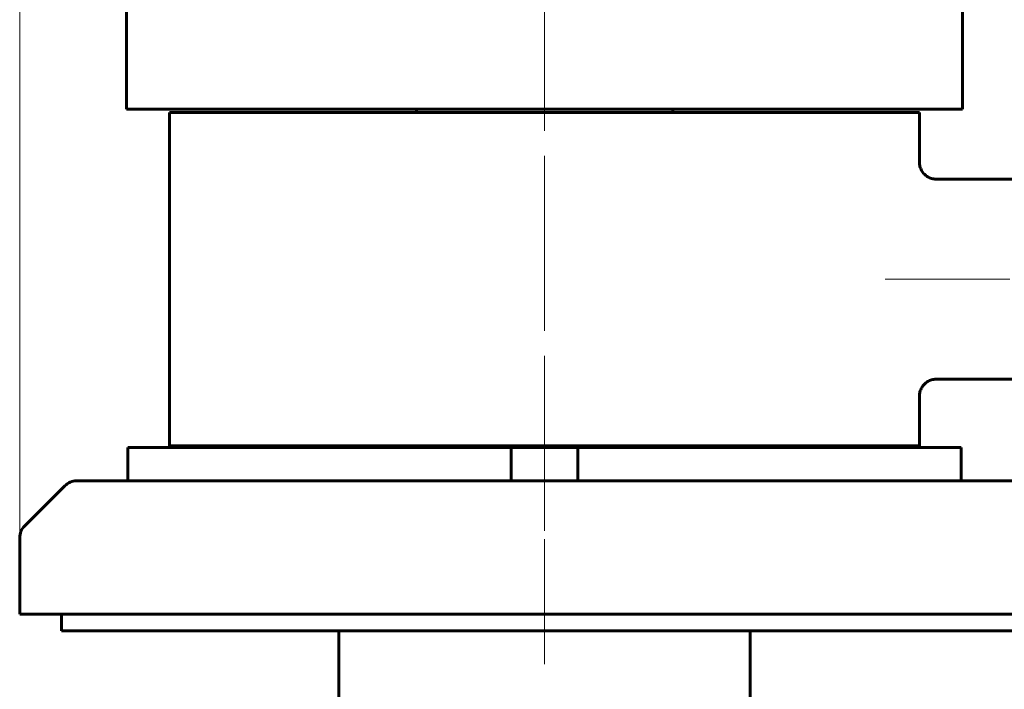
# Model space of a CAD drawing. Header units: millimetres. Extents: x 0 to 210, y 0 to 297.
# Tile 16 of 29: x 121 to 180, y 163 to 203. Entities that reach past the tile are written whole.
import ezdxf

# ---------------------------------------------------------------- set-up
doc = ezdxf.new("R2010")
doc.units = ezdxf.units.MM
for name, pattern in [('K5LT_AXLED', [12, 7.5, -1.5, 1.5, -1.5]), ('K5LT_BASIC', [0]), ('K5LT_THIN', [0])]:
    doc.linetypes.add(name, pattern=pattern)
doc.layers.add('Системный слой', color=7, linetype='Continuous')
doc.layers.add('Системный слой (1)', color=251, linetype='Continuous', true_color=0x6c6c6c)
doc.styles.add('KDIMTEXTSTYLE', font='txt', dxfattribs={"width": 0.96, "oblique": 15, "height": 5})
doc.styles.add('KTEXTSTYLE', font='txt', dxfattribs={"width": 0.96, "height": 5})
doc.dimstyles.new('KDIMSTYLE (1.00)', dxfattribs={"dimtxt": 5, "dimasz": 1, "dimexe": 2, "dimexo": 0, "dimgap": 1, "dimtad": 1, "dimtxsty": 'KDIMTEXTSTYLE', "dimsah": 1, "dimcen": 0, "dimdle": 1, "dimadec": 0, "dimazin": 0, "dimtfac": 0.667, "dimtmove": 0, "dimatfit": 3, "dimfxl": 1, "dimtvp": 1, "dimtolj": 1, "dimtzin": 0, "dimarcsym": 0})

# ---------------------------------------------------------------- blocks, each defined once
blk = doc.blocks.new('U74')
at = {"layer": 'Системный слой (1)', "color": 143, "linetype": 'K5LT_BASIC', "lineweight": 60, "true_color": 0x33acca}
for p, q in [((175.224, 194.144), (175.224, 197.144)), ((175.224, 177.144), (175.224, 180.143))]:
    blk.add_line(p, q, dxfattribs=at)
blk = doc.blocks.new('U75')
at = {"layer": 'Системный слой (1)', "color": 143, "linetype": 'K5LT_BASIC', "lineweight": 60, "true_color": 0x33acca}
for p, q in [((123.724, 166.044), (152.724, 166.044)), ((152.724, 166.044), (181.724, 166.044))]:
    blk.add_line(p, q, dxfattribs=at)
blk = doc.blocks.new('D8')
at = {"layer": 'Системный слой (1)'}
for points in [[(199.783, 236.144), (199.124, 241.144), (198.466, 236.144), (199.124, 236.644)], [(199.124, 129.144), (199.783, 134.144), (199.124, 133.644), (198.466, 134.144)]]:
    blk.add_hatch(color=7, dxfattribs=at).paths.add_polyline_path(points)
at = {"layer": 'Системный слой (1)', "color": 7, "linetype": 'K5LT_THIN', "lineweight": 18, "true_color": 0xffffff}
for p, q in [((166.847, 241.144), (201.124, 241.144)), ((198.466, 236.144), (199.124, 241.144)), ((199.124, 241.144), (199.783, 236.144)), ((199.124, 241.144), (199.124, 129.144)), ((199.124, 236.644), (198.466, 236.144)), ((199.783, 236.144), (199.124, 236.644)), ((199.124, 129.144), (198.466, 134.144)), ((198.466, 134.144), (199.124, 133.644)), ((199.124, 133.644), (199.783, 134.144)), ((199.783, 134.144), (199.124, 129.144)), ((174.236, 129.144), (201.124, 129.144))]:
    blk.add_line(p, q, dxfattribs=at)
blk.add_wipeout([(198.124, 180.53), (190.743, 180.53), (190.743, 189.389), (198.124, 189.389)]).dxf.layer = 'Системный слой (1)'
at = {"layer": 'Системный слой (1)', "color": 7, "insert": (191.537, 180.53), "char_height": 5, "attachment_point": 1, "rotation": 90, "style": 'KTEXTSTYLE'}
blk.add_mtext('\\fArial|b0|c204|p34;\\H5.0;\\W1.000;\\Q15;\\fGOST Type AU|b0|i0|c204|p34;\\Q15;\\W0.960;112', dxfattribs=at)
blk = doc.blocks.new('KDIMARROW_01')
at = {"layer": 'Системный слой'}
blk.add_hatch(color=0, dxfattribs=at).paths.add_polyline_path([(0, 0), (-5, 0.658), (-4.5, 0), (-5, -0.658)])
at = {"layer": 'Системный слой', "color": 0, "linetype": 'K5LT_THIN', "lineweight": 18}
for p, q in [((-4.5, 0), (-5, 0.658)), ((-5, 0.658), (0, 0)), ((0, 0), (-5, -0.658)), ((-5, -0.658), (-4.5, 0))]:
    blk.add_line(p, q, dxfattribs=at)
at = {"layer": 'Системный слой (1)', "color": 0, "linetype": 'K5LT_THIN', "lineweight": 18}
blk.add_line((152.724, 129.144), (151.724, 129.144), dxfattribs=at)
blk = doc.blocks.new('D9')
at = {"layer": 'Системный слой (1)'}
for points in [[(121.224, 256.856), (126.224, 257.514), (125.724, 256.856), (126.224, 256.198)], [(184.224, 256.856), (179.224, 257.514), (179.724, 256.856), (179.224, 256.198)]]:
    blk.add_hatch(color=7, dxfattribs=at).paths.add_polyline_path(points)
at = {"layer": 'Системный слой (1)', "color": 7, "linetype": 'K5LT_THIN', "lineweight": 18, "true_color": 0xffffff}
for p, q in [((121.224, 167.044), (121.224, 258.856)), ((184.224, 167.044), (184.224, 258.856)), ((121.224, 256.856), (126.224, 257.514)), ((126.224, 257.514), (125.724, 256.856)), ((179.724, 256.856), (179.224, 257.514)), ((179.224, 257.514), (184.224, 256.856)), ((126.224, 256.198), (121.224, 256.856)), ((121.224, 256.856), (184.224, 256.856)), ((125.724, 256.856), (126.224, 256.198)), ((184.224, 256.856), (179.224, 256.198)), ((179.224, 256.198), (179.724, 256.856))]:
    blk.add_line(p, q, dxfattribs=at)
blk.add_wipeout([(147.052, 257.856), (147.052, 265.238), (157.943, 265.238), (157.943, 257.856)]).dxf.layer = 'Системный слой (1)'
at = {"layer": 'Системный слой (1)', "color": 7, "char_height": 5, "attachment_point": 1, "style": 'KTEXTSTYLE'}
for s, insert in [('\\fArial|b0|c204|p34;\\H5.0;\\W1.000;\\Q15;\\fGOST Type AU|b0|i0|c204|p34;\\Q15;\\W0.960;⌀', (147.052, 264.444)), ('\\fArial|b0|c204|p34;\\H5.0;\\W1.000;\\Q15;\\fGOST Type AU|b0|i0|c204|p34;\\Q15;\\W0.960;63', (150.359, 264.444))]:
    blk.add_mtext(s, dxfattribs=dict(at, insert=insert))

msp = doc.modelspace()

# ---------------------------------------------------------------- linework, layer by layer
at = {"layer": 'Системный слой (1)', "color": 143, "linetype": 'K5LT_BASIC', "lineweight": 60, "true_color": 0x33acca}
for p, q in [((127.634, 197.344), (127.634, 203.516)), ((177.814, 197.344), (177.814, 203.516)), ((127.634, 197.344), (177.814, 197.344)), ((130.224, 177.144), (130.224, 197.144)), ((130.224, 197.144), (175.224, 197.144)), ((145.034, 197.144), (145.034, 197.344)), ((160.415, 197.144), (160.415, 197.344)), ((175.224, 194.144), (175.224, 194.144)), ((176.224, 193.144), (176.224, 193.144)), ((176.224, 193.144), (183.224, 193.144)), ((176.224, 181.144), (183.224, 181.144)), ((176.224, 181.143), (176.224, 181.143)), ((175.224, 180.143), (175.224, 180.143)), ((128.724, 177.044), (127.724, 177.044)), ((127.724, 177.044), (127.724, 175.044)), ((128.724, 177.044), (129.416, 177.044)), ((130.408, 177.044), (129.416, 177.044)), ((130.224, 177.144), (175.224, 177.144)), ((130.408, 177.044), (149.852, 177.044)), ((145.034, 177.044), (145.034, 177.144)), ((150.724, 177.044), (149.852, 177.044)), ((151.724, 177.044), (150.724, 177.044)), ((150.724, 177.044), (150.724, 175.044)), ((151.724, 177.044), (153.724, 177.044)), ((154.724, 177.044), (153.724, 177.044)), ((155.596, 177.044), (154.724, 177.044)), ((154.724, 175.044), (154.724, 177.044)), ((155.596, 177.044), (175.04, 177.044)), ((160.415, 177.044), (160.415, 177.144)), ((176.032, 177.044), (175.04, 177.044)), ((176.032, 177.044), (176.724, 177.044)), ((177.724, 177.044), (176.724, 177.044)), ((177.724, 175.044), (177.724, 177.044)), ((180.81, 175.044), (124.638, 175.044)), ((123.931, 174.751), (121.517, 172.337)), ((121.224, 167.044), (121.224, 171.63)), ((121.224, 167.044), (184.224, 167.044)), ((123.724, 166.044), (123.724, 167.044)), ((140.379, 159.555), (140.379, 166.044)), ((165.069, 159.555), (165.069, 166.044))]:
    msp.add_line(p, q, dxfattribs=at)
for centre, start, end in [((124.638, 174.044), 90, 135), ((122.224, 171.63), 135, 180)]:
    msp.add_arc(centre, 1, start, end, dxfattribs=at)
for points, knots in [([(175.224, 194.144), (175.224, 194.144), (175.224, 194.144), (175.224, 194.143), (175.224, 194.143), (175.224, 194.142), (175.224, 194.141), (175.224, 194.139), (175.224, 194.138), (175.224, 194.134), (175.224, 194.131), (175.225, 194.123), (175.225, 194.118), (175.225, 194.102), (175.226, 194.092), (175.228, 194.062), (175.23, 194.042), (175.237, 193.983), (175.245, 193.944), (175.266, 193.862), (175.28, 193.819), (175.313, 193.735), (175.333, 193.693), (175.379, 193.612), (175.404, 193.574), (175.46, 193.5), (175.49, 193.466), (175.549, 193.407), (175.577, 193.382), (175.639, 193.333), (175.674, 193.309), (175.748, 193.265), (175.787, 193.245), (175.868, 193.21), (175.91, 193.195), (175.997, 193.17), (176.041, 193.161), (176.131, 193.148), (176.178, 193.144), (176.224, 193.144)], [0, 0, 0, 0, 0.007466, 0.007466, 0.020531, 0.020531, 0.044794, 0.044794, 0.091455, 0.091455, 0.18291, 0.18291, 0.363954, 0.363954, 0.718572, 0.718572, 1.412872, 1.412872, 2.771596, 2.771596, 4.318048, 4.318048, 5.903196, 5.903196, 7.497281, 7.497281, 9.067499, 9.067499, 10.356233, 10.356233, 11.806154, 11.806154, 13.312169, 13.312169, 14.853851, 14.853851, 16.399163, 16.399163, 18, 18, 18, 18]), ([(175.224, 180.143), (175.224, 180.143), (175.224, 180.143), (175.224, 180.144), (175.224, 180.144), (175.224, 180.145), (175.224, 180.146), (175.224, 180.148), (175.224, 180.149), (175.224, 180.153), (175.224, 180.156), (175.224, 180.164), (175.225, 180.169), (175.225, 180.185), (175.226, 180.195), (175.228, 180.225), (175.23, 180.246), (175.237, 180.305), (175.245, 180.343), (175.266, 180.425), (175.28, 180.468), (175.314, 180.552), (175.334, 180.594), (175.379, 180.674), (175.405, 180.713), (175.461, 180.787), (175.491, 180.821), (175.549, 180.88), (175.577, 180.904), (175.64, 180.954), (175.675, 180.978), (175.749, 181.022), (175.788, 181.042), (175.87, 181.077), (175.912, 181.093), (175.999, 181.117), (176.043, 181.127), (176.133, 181.139), (176.178, 181.143), (176.224, 181.143)], [0, 0, 0, 0, 0.007462, 0.007462, 0.02052, 0.02052, 0.044771, 0.044771, 0.091406, 0.091406, 0.182813, 0.182813, 0.363761, 0.363761, 0.718193, 0.718193, 1.412133, 1.412133, 2.770165, 2.770165, 4.316321, 4.316321, 5.901869, 5.901869, 7.499096, 7.499096, 9.074114, 9.074114, 10.353106, 10.353106, 11.810526, 11.810526, 13.324846, 13.324846, 14.873415, 14.873415, 16.424137, 16.424137, 18, 18, 18, 18])]:
    msp.add_open_spline(points, degree=3, knots=knots, dxfattribs=at)

# ---------------------------------------------------------------- block references
at = {"layer": 'Системный слой (1)'}
for name in ['U74', 'U75']:
    msp.add_blockref(name, (0, 0), dxfattribs=at)

# ---------------------------------------------------------------- next in the draw order: dimensions: what is measured, and where the dimension line sits
at = {"layer": 'Системный слой (1)', "color": 7}
dim = msp.add_linear_dim(base=(199.124, 241.144), p1=(174.236, 129.144), p2=(166.847, 241.144), angle=90, dimstyle='KDIMSTYLE (1.00)', override={"dimexo": 0, "dimpost": '\\fGOST Type AU|b0|c204|p34;\\H5.0;\\W0.960;\\Q15;<>', "dimblk1": 'KDIMARROW_01', "dimblk2": 'KDIMARROW_01', "dimse1": 0, "dimse2": 0, "dimclrt": 7, "dimtol": 1, "dimtp": 0, "dimtm": 0, "dimtdec": 5, "dimtolj": 1}, dxfattribs=at)
dim.commit()
dim.dimension.update_dxf_attribs({"geometry": 'D8', "text_midpoint": (199.124, 185.144), "dimtype": 160})

# ---------------------------------------------------------------- next in the draw order: dimensions: what is measured, and where the dimension line sits
dim = msp.add_linear_dim(base=(121.224, 256.856), p1=(184.224, 167.044), p2=(121.224, 167.044), dimstyle='KDIMSTYLE (1.00)', override={"dimexo": 0, "dimpost": '\\fGOST Type AU|b0|c204|p34;\\H5.0;\\W0.960;\\Q15;∅<>', "dimblk1": 'KDIMARROW_01', "dimblk2": 'KDIMARROW_01', "dimse1": 0, "dimse2": 0, "dimclrt": 7, "dimtol": 1, "dimtp": 0, "dimtm": 0, "dimtdec": 5, "dimtolj": 1}, dxfattribs=at)
dim.commit()
dim.dimension.update_dxf_attribs({"geometry": 'D9', "text_midpoint": (152.724, 256.856), "dimtype": 160})

# ---------------------------------------------------------------- next in the draw order: linework, layer by layer
at = {"layer": 'Системный слой (1)', "color": 30, "linetype": 'K5LT_AXLED', "lineweight": 18, "true_color": 0xff8000}
for p, q in [((152.724, 175.044), (152.724, 242.144)), ((152.724, 172.044), (152.724, 239.144)), ((173.157, 187.144), (185.224, 187.144)), ((152.724, 164.044), (152.724, 177.044))]:
    msp.add_line(p, q, dxfattribs=at)

doc.saveas('drawing.dxf')
